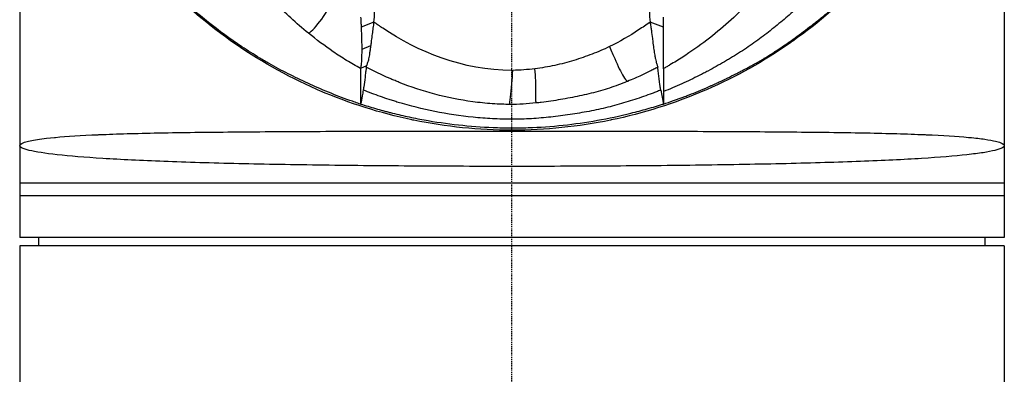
# Model space of a CAD drawing. Header units: millimetres. Extents: x 0 to 4378, y 0 to 2376.
# Tile 149 of 229: x 2219 to 2337, y 1179 to 1221. Entities that reach past the tile are written whole.
import ezdxf

# ---------------------------------------------------------------- set-up
doc = ezdxf.new("R2010")
doc.units = ezdxf.units.MM
doc.header["$LTSCALE"] = 0.2
doc.linetypes.add('CENTER2', pattern=[1.125, 0.75, -0.125, 0.125, -0.125])
doc.layers.add('02_Center Line', color=1, linetype='CENTER2')

# ---------------------------------------------------------------- blocks, each defined once
blk = doc.blocks.new('A$C56001a60')
for p, q in [((-59, 683.9), (-59, 535.5)), ((59, 609.7), (59, 535.5)), ((18.14, 560.7), (18.14, 561.9)), ((-16.55, 561.32), (-18.08, 560.73)), ((18.14, 560.7), (16.55, 561.33)), ((18.14, 555.73), (18.14, 560.7)), ((-33, 558.58), (-33, 558.58)), ((-16.94, 558.48), (-18.01, 558.05)), ((-17.44, 556.07), (-18.15, 555.74)), ((-25.9, 554.41), (-25.9, 554.41)), ((-17.76, 553.61), (-17.76, 553.61)), ((13.81, 554.23), (13.81, 554.23)), ((18.15, 553.74), (18.15, 553.74)), ((-13.76, 550), (-13.76, 550)), ((13.76, 550), (13.76, 550)), ((59, 542), (-59, 542)), ((59, 540.5), (-59, 540.5)), ((59, 535.5), (-59, 535.5)), ((-56.7, 534.5), (-56.71, 535.5)), ((56.7, 534.5), (56.71, 535.5)), ((59, 534.5), (-59, 534.5)), ((-59, 534.5), (-59, 336.2)), ((59, 534.5), (59, 336.2))]:
    blk.add_line(p, q)
for start, end in [(252.4519, 252.4521), (287.911, 287.9111)]:
    blk.add_arc((0, 609.7), 59, start, end)
for centre, major_axis, ratio, start_param, end_param in [((-28.13, 562.67), (11.64, -0.78), 0.815749, 6.222816, 6.350482), ((32.26, 562.45), (-15.78, 0), 0.707125, 6.274079, 6.383524), ((-7.5, 637.63), (-10.36, 81.92), 0.526516, 3.075729, 3.077525)]:
    blk.add_ellipse(centre, major_axis=major_axis, ratio=ratio, start_param=start_param, end_param=end_param)
for points, knots in [([(-18.15, 551.48), (-18.37, 551.55), (-18.59, 551.63), (-18.81, 551.71), (-18.91, 551.74), (-19.02, 551.78), (-19.13, 551.82), (-19.24, 551.86), (-19.35, 551.89), (-19.45, 551.93), (-19.89, 552.09), (-20.31, 552.24), (-20.74, 552.41), (-21.58, 552.73), (-22.42, 553.08), (-23.24, 553.44), (-24.06, 553.8), (-24.86, 554.17), (-25.65, 554.55), (-26.45, 554.93), (-27.22, 555.32), (-27.98, 555.72), (-28.37, 555.93), (-28.74, 556.14), (-29.12, 556.35), (-29.3, 556.45), (-29.49, 556.56), (-29.67, 556.67), (-29.86, 556.78), (-30.04, 556.89), (-30.22, 557), (-30.95, 557.45), (-31.67, 557.9), (-32.37, 558.37), (-33.77, 559.3), (-35.11, 560.28), (-36.39, 561.29), (-38.95, 563.32), (-41.27, 565.5), (-43.35, 567.79), (-44.39, 568.93), (-45.38, 570.1), (-46.3, 571.29), (-47.23, 572.48), (-48.1, 573.7), (-48.92, 574.92)], [0, 0, 0, 0, 0.015625, 0.015625, 0.015625, 0.023438, 0.023438, 0.023438, 0.03125, 0.03125, 0.03125, 0.0625, 0.0625, 0.0625, 0.125, 0.125, 0.125, 0.1875, 0.1875, 0.1875, 0.25, 0.25, 0.25, 0.28125, 0.28125, 0.28125, 0.296875, 0.296875, 0.296875, 0.3125, 0.3125, 0.3125, 0.375, 0.375, 0.375, 0.5, 0.5, 0.5, 0.75, 0.75, 0.75, 0.875, 0.875, 0.875, 1, 1, 1, 1]), ([(48.73, 574.64), (46.9, 571.86), (44.86, 569.27), (42.6, 566.85), (42.51, 566.76), (42.42, 566.66), (42.33, 566.56), (39.71, 563.8), (36.77, 561.25), (33.65, 559.04), (33.55, 558.97), (33.46, 558.9), (33.36, 558.83), (30.2, 556.63), (26.85, 554.75), (23.31, 553.21), (23.23, 553.18), (23.16, 553.15), (23.08, 553.11), (19.49, 551.57), (15.7, 550.37), (11.89, 549.58), (11.85, 549.57), (11.82, 549.57), (11.79, 549.56), (7.94, 548.77), (4.03, 548.36), (0.05, 548.36), (0.02, 548.36), (0, 548.36), (-0.03, 548.36), (-3.98, 548.36), (-7.89, 548.76), (-11.75, 549.55), (-11.83, 549.57), (-11.91, 549.58), (-11.99, 549.6), (-15.79, 550.4), (-19.51, 551.58), (-23.04, 553.09), (-23.15, 553.14), (-23.27, 553.2), (-23.39, 553.25), (-27.01, 554.83), (-30.5, 556.8), (-33.76, 559.12), (-36.86, 561.32), (-39.7, 563.79), (-42.29, 566.52), (-42.41, 566.65), (-42.54, 566.78), (-42.66, 566.91), (-44.9, 569.32), (-46.96, 571.95), (-48.78, 574.71)], [0.1952757, 0.1952757, 0.1952757, 0.1952757, 0.2478794, 0.2478794, 0.2478794, 0.25, 0.25, 0.25, 0.3106171, 0.3106171, 0.3106171, 0.3125, 0.3125, 0.3125, 0.3737034, 0.3737034, 0.3737034, 0.375, 0.375, 0.375, 0.4369794, 0.4369794, 0.4369794, 0.4375, 0.4375, 0.4375, 0.5, 0.5, 0.5, 0.5003876, 0.5003876, 0.5003876, 0.5625, 0.5625, 0.5625, 0.5637682, 0.5637682, 0.5637682, 0.625, 0.625, 0.625, 0.6270506, 0.6270506, 0.6270506, 0.6901228, 0.6901228, 0.6901228, 0.75, 0.75, 0.75, 0.7528673, 0.7528673, 0.7528673, 0.8051833, 0.8051833, 0.8051833, 0.8051833]), ([(18.15, 551.49), (18.92, 551.75), (19.78, 552.04), (20.73, 552.4), (20.83, 552.44), (20.9, 552.46), (20.98, 552.5), (21.67, 552.76), (22.42, 553.06), (23.23, 553.41), (23.27, 553.43), (23.35, 553.47), (23.4, 553.49), (23.65, 553.6), (23.8, 553.66), (23.84, 553.68), (23.85, 553.69), (23.92, 553.72), (23.96, 553.73), (24.18, 553.83), (24.35, 553.91), (24.45, 553.96), (24.54, 554), (24.68, 554.06), (24.84, 554.14), (24.9, 554.17), (24.98, 554.21), (25.05, 554.24), (25.32, 554.37), (25.52, 554.47), (25.65, 554.53), (25.67, 554.54), (25.73, 554.57), (25.77, 554.59), (26.16, 554.78), (26.51, 554.96), (26.82, 555.12), (26.95, 555.18), (27.14, 555.28), (27.4, 555.41), (27.41, 555.41), (27.41, 555.41), (27.41, 555.42), (27.59, 555.51), (27.77, 555.6), (27.98, 555.71), (27.98, 555.71), (27.99, 555.72), (27.99, 555.72), (28.11, 555.78), (28.3, 555.88), (28.55, 556.02), (28.8, 556.15), (28.98, 556.26), (29.11, 556.33), (29.12, 556.33), (29.12, 556.34), (29.13, 556.34), (29.31, 556.44), (29.49, 556.54), (29.67, 556.65), (29.85, 556.75), (30.04, 556.86), (30.22, 556.97), (30.23, 556.97), (30.23, 556.98), (30.24, 556.98), (30.47, 557.12), (30.65, 557.23), (30.76, 557.3), (30.97, 557.42), (31.15, 557.54), (31.3, 557.64), (31.31, 557.64), (31.32, 557.65), (31.32, 557.65), (31.41, 557.71), (31.58, 557.82), (31.84, 557.99), (32.07, 558.14), (32.24, 558.26), (32.37, 558.35), (33.12, 558.86), (33.8, 559.34), (34.42, 559.79), (34.42, 559.8), (34.42, 559.8), (34.43, 559.8), (35.11, 560.3), (35.76, 560.8), (36.39, 561.29), (36.39, 561.29), (36.39, 561.29), (36.39, 561.29), (36.53, 561.4), (36.69, 561.52), (36.87, 561.67), (37.03, 561.8), (37.18, 561.92), (37.34, 562.05), (37.47, 562.16), (37.62, 562.28), (37.76, 562.39), (37.94, 562.55), (38.11, 562.69), (38.27, 562.83), (38.53, 563.05), (38.83, 563.31), (39.17, 563.62), (39.17, 563.62), (39.17, 563.62), (39.17, 563.62), (39.24, 563.68), (39.39, 563.82), (39.62, 564.03), (39.8, 564.19), (39.94, 564.33), (40.05, 564.43), (40.16, 564.53), (40.3, 564.66), (40.45, 564.81), (40.46, 564.82), (40.47, 564.83), (40.48, 564.83), (40.52, 564.88), (40.6, 564.95), (40.7, 565.05), (40.77, 565.12), (40.84, 565.18), (40.91, 565.25), (40.98, 565.32), (41.05, 565.39), (41.12, 565.46), (41.17, 565.51), (41.24, 565.58), (41.33, 565.67), (41.47, 565.81), (41.61, 565.95), (41.75, 566.08), (41.79, 566.13), (41.81, 566.14), (41.84, 566.18), (42.2, 566.55), (42.72, 567.08), (43.35, 567.78), (43.38, 567.81), (43.38, 567.81), (43.39, 567.82), (44.05, 568.54), (45.06, 569.69), (46.31, 571.29), (47.51, 572.84), (48.35, 574.07), (48.92, 574.92)], [0, 0, 0, 0, 0.0623366, 0.0623366, 0.0623366, 0.069186, 0.069186, 0.069186, 0.1248987, 0.1248987, 0.1248987, 0.1276542, 0.1276542, 0.1276542, 0.1403453, 0.1403453, 0.1403453, 0.1427178, 0.1427178, 0.1427178, 0.1561864, 0.1561864, 0.1561864, 0.1672576, 0.1672576, 0.1672576, 0.171875, 0.171875, 0.171875, 0.1874825, 0.1874825, 0.1874825, 0.190473, 0.190473, 0.190473, 0.21875, 0.21875, 0.21875, 0.234375, 0.234375, 0.234375, 0.2346346, 0.2346346, 0.2346346, 0.25, 0.25, 0.25, 0.2505104, 0.2505104, 0.2505104, 0.265625, 0.265625, 0.265625, 0.28125, 0.28125, 0.28125, 0.2816748, 0.2816748, 0.2816748, 0.296875, 0.296875, 0.296875, 0.3125, 0.3125, 0.3125, 0.3129087, 0.3129087, 0.3129087, 0.328125, 0.328125, 0.328125, 0.34375, 0.34375, 0.34375, 0.3447035, 0.3447035, 0.3447035, 0.359375, 0.359375, 0.359375, 0.375, 0.375, 0.375, 0.4372165, 0.4372165, 0.4372165, 0.4375, 0.4375, 0.4375, 0.4997509, 0.4997509, 0.4997509, 0.5, 0.5, 0.5, 0.515625, 0.515625, 0.515625, 0.5311639, 0.5311639, 0.5311639, 0.5443126, 0.5443126, 0.5443126, 0.5625, 0.5625, 0.5625, 0.5937393, 0.5937393, 0.5937393, 0.5937885, 0.5937885, 0.5937885, 0.609375, 0.609375, 0.609375, 0.6248752, 0.6248752, 0.6248752, 0.6396815, 0.6396815, 0.6396815, 0.640625, 0.640625, 0.640625, 0.6484375, 0.6484375, 0.6484375, 0.6561389, 0.6561389, 0.6561389, 0.6640625, 0.6640625, 0.6640625, 0.671875, 0.671875, 0.671875, 0.6873906, 0.6873906, 0.6873906, 0.6922368, 0.6922368, 0.6922368, 0.7499231, 0.7499231, 0.7499231, 0.7521711, 0.7521711, 0.7521711, 0.875, 0.875, 0.875, 0.9999941, 0.9999941, 0.9999941, 0.9999941]), ([(36.2, 574.44), (35.96, 573.99), (35.72, 573.55), (35.47, 573.11), (35.21, 572.66), (34.95, 572.22), (34.68, 571.79), (34.42, 571.35), (34.14, 570.91), (33.85, 570.48), (33.57, 570.05), (33.28, 569.62), (32.97, 569.19), (32.37, 568.33), (31.73, 567.49), (31.06, 566.66), (30.38, 565.84), (29.67, 565.02), (28.93, 564.23), (28.18, 563.43), (27.4, 562.65), (26.58, 561.89), (25.76, 561.13), (24.91, 560.39), (24.01, 559.68), (23.12, 558.96), (22.18, 558.27), (21.2, 557.62), (20.71, 557.29), (20.21, 556.96), (19.7, 556.65), (19.45, 556.49), (19.19, 556.34), (18.93, 556.19), (18.8, 556.11), (18.67, 556.03), (18.54, 555.96), (18.41, 555.88), (18.28, 555.81), (18.14, 555.73)], [-1, -1, -1, -1, -0.9375, -0.9375, -0.9375, -0.875, -0.875, -0.875, -0.8125, -0.8125, -0.8125, -0.75, -0.75, -0.75, -0.625, -0.625, -0.625, -0.5, -0.5, -0.5, -0.375, -0.375, -0.375, -0.25, -0.25, -0.25, -0.125, -0.125, -0.125, -0.0625, -0.0625, -0.0625, -0.03125, -0.03125, -0.03125, -0.015625, -0.015625, -0.015625, 0, 0, 0, 0]), ([(-24.4, 559.99), (-25.86, 561.17), (-27.2, 562.43), (-28.45, 563.73), (-29.69, 565.02), (-30.84, 566.37), (-31.89, 567.75)], [-1, -1, -1, -1, -0.5, -0.5, -0.5, 0, 0, 0, 0]), ([(38.22, 567.12), (38.1, 566.99), (37.98, 566.85), (37.63, 566.47), (37.4, 566.21), (36.93, 565.71), (36.69, 565.47), (36.21, 564.97), (35.97, 564.72), (35.48, 564.24), (35.23, 563.99), (34.73, 563.52), (34.47, 563.28), (33.95, 562.81), (33.68, 562.58), (32.88, 561.88), (32.34, 561.42), (31.23, 560.51), (30.67, 560.07), (29.81, 559.41), (29.52, 559.19), (28.92, 558.76), (28.62, 558.55), (28.01, 558.14), (27.7, 557.94), (27.07, 557.54), (26.76, 557.34), (26.28, 557.05), (26.11, 556.95), (25.79, 556.76), (25.63, 556.66), (25.14, 556.38), (24.81, 556.19), (24.15, 555.81), (23.82, 555.63), (23.31, 555.36), (23.14, 555.27), (22.79, 555.09), (22.62, 555), (21.76, 554.57), (21.05, 554.24), (19.62, 553.59), (18.89, 553.28), (18.14, 552.99), (18.14, 552.99), (18.14, 552.99)], [0.2959037, 0.2959037, 0.2959037, 0.2959037, 0.3125032, 0.3125032, 0.343753, 0.343753, 0.3750029, 0.3750029, 0.4062527, 0.4062527, 0.4375026, 0.4375026, 0.4687524, 0.4687524, 0.5000022, 0.5000022, 0.5625019, 0.5625019, 0.6250016, 0.6250016, 0.6562515, 0.6562515, 0.6875013, 0.6875013, 0.7187512, 0.7187512, 0.750001, 0.750001, 0.7656259, 0.7656259, 0.7812508, 0.7812508, 0.8125007, 0.8125007, 0.8437505, 0.8437505, 0.8593754, 0.8593754, 0.8750004, 0.8750004, 0.9375001, 0.9375001, 1, 1, 1.0000039, 1.0000039, 1.0000039, 1.0000039]), ([(-18.14, 561.9), (-18.13, 561.69), (-18.12, 561.5), (-18.1, 561.11), (-18.09, 560.92), (-18.08, 560.73)], [-0.1726595, -0.1726595, -0.1726595, -0.1726595, -0.0863353, -0.0863353, 0, 0, 0, 0]), ([(-18.08, 560.73), (-18.07, 560.49), (-18.06, 560.25), (-18.05, 559.78), (-18.04, 559.55), (-18.03, 559.1), (-18.02, 558.88), (-18.01, 558.46), (-18.01, 558.25), (-18.01, 558.05)], [-0.4459231, -0.4459231, -0.4459231, -0.4459231, -0.3352187, -0.3352187, -0.2236271, -0.2236271, -0.1112915, -0.1112915, -0.0000001, -0.0000001, -0.0000001, -0.0000001]), ([(-16.55, 561.32), (-16.59, 561.09), (-16.63, 560.83), (-16.66, 560.6), (-16.7, 560.36), (-16.73, 560.12), (-16.76, 559.88), (-16.77, 559.76), (-16.79, 559.64), (-16.81, 559.49), (-16.83, 559.33), (-16.84, 559.22), (-16.86, 559.11), (-16.88, 558.9), (-16.91, 558.7), (-16.93, 558.53), (-16.93, 558.51), (-16.94, 558.5), (-16.94, 558.48)], [0, 0, 0, 0, 0.25, 0.25, 0.25, 0.5, 0.5, 0.5, 0.625, 0.625, 0.625, 0.75, 0.75, 0.75, 0.979805, 0.979805, 0.979805, 1, 1, 1, 1]), ([(0, 555.53), (-5.91, 555.52), (-11.29, 557.77), (-15.85, 560.83), (-16.2, 561.07), (-16.55, 561.32)], [-0.999449, -0.999449, -0.999449, -0.999449, -0.875, -0.875, -0.8643709, -0.8643709, -0.8643709, -0.8643709]), ([(16.55, 561.33), (16.11, 561.01), (15.65, 560.69), (15.18, 560.38), (14.08, 559.66), (12.91, 558.98), (11.68, 558.38)], [0, 0, 0, 0, 0.2973571, 0.2973571, 0.2973571, 1, 1, 1, 1]), ([(16.55, 561.33), (16.58, 561.15), (16.61, 560.98), (16.66, 560.64), (16.68, 560.48), (16.75, 559.99), (16.79, 559.67), (16.85, 559.17), (16.87, 558.97), (16.93, 558.52), (16.96, 558.27), (17.03, 557.79), (17.06, 557.57), (17.13, 557.19), (17.16, 557.04), (17.21, 556.79), (17.23, 556.69), (17.3, 556.45), (17.34, 556.32), (17.4, 556.14), (17.42, 556.1), (17.44, 556.03), (17.45, 556), (17.46, 555.96), (17.47, 555.94), (17.47, 555.92)], [-1.203255, -1.203255, -1.203255, -1.203255, -1.119213, -1.119213, -1.03516, -1.03516, -0.867071, -0.867071, -0.754483, -0.754483, -0.604818, -0.604818, -0.45471, -0.45471, -0.341996, -0.341996, -0.257278, -0.257278, -0.131444, -0.131444, -0.06122, -0.06122, -0.027638, -0.027638, 0, 0, 0, 0]), ([(-18.15, 555.74), (-18.43, 555.9), (-18.71, 556.06), (-18.99, 556.22), (-19.27, 556.39), (-19.54, 556.55), (-19.82, 556.72), (-20.36, 557.06), (-20.89, 557.4), (-21.42, 557.76), (-22.46, 558.47), (-23.45, 559.22), (-24.4, 559.99)], [-1, -1, -1, -1, -0.875, -0.875, -0.875, -0.75, -0.75, -0.75, -0.5, -0.5, -0.5, 0, 0, 0, 0]), ([(-16.94, 558.48), (-16.96, 558.34), (-16.98, 558.19), (-17.02, 557.91), (-17.04, 557.78), (-17.07, 557.56), (-17.08, 557.47), (-17.11, 557.28), (-17.13, 557.17), (-17.17, 556.96), (-17.19, 556.85), (-17.25, 556.61), (-17.3, 556.49), (-17.36, 556.31), (-17.38, 556.26), (-17.4, 556.19), (-17.41, 556.16), (-17.42, 556.13), (-17.42, 556.12), (-17.43, 556.1), (-17.43, 556.1), (-17.43, 556.08), (-17.44, 556.08), (-17.44, 556.07)], [-0.453956, -0.453956, -0.453956, -0.453956, -0.392403, -0.392403, -0.3312092, -0.3312092, -0.2908556, -0.2908556, -0.2363639, -0.2363639, -0.1747691, -0.1747691, -0.0852752, -0.0852752, -0.0422849, -0.0422849, -0.0211821, -0.0211821, -0.0107189, -0.0107189, -0.005508, -0.005508, -0.0000641, -0.0000641, -0.0000641, -0.0000641]), ([(11.68, 558.38), (11.01, 558.04), (10.31, 557.75), (9.6, 557.48), (8.88, 557.21), (8.15, 556.95), (7.4, 556.73), (7.04, 556.61), (6.67, 556.51), (6.29, 556.41)], [0, 0, 0, 0, 0.40122, 0.40122, 0.40122, 0.80244, 0.80244, 0.80244, 1, 1, 1, 1]), ([(11.68, 558.38), (11.92, 557.86), (12.12, 557.38), (12.32, 556.94), (12.51, 556.5), (12.69, 556.09), (12.86, 555.73), (13.03, 555.37), (13.2, 555.04), (13.36, 554.78), (13.52, 554.51), (13.68, 554.31), (13.84, 554.21)], [-1, -1, -1, -1, -0.7474254, -0.7474254, -0.7474254, -0.4948509, -0.4948509, -0.4948509, -0.2475037, -0.2475037, -0.2475037, -0.0000005, -0.0000005, -0.0000005, -0.0000005]), ([(-18.01, 558.05), (-18.01, 557.55), (-18.02, 557.15), (-18.04, 556.84), (-18.04, 556.79), (-18.04, 556.75), (-18.04, 556.7), (-18.05, 556.5), (-18.07, 556.31), (-18.09, 556.15), (-18.11, 556), (-18.13, 555.86), (-18.15, 555.74)], [-1, -1, -1, -1, -0.5653341, -0.5653341, -0.5653341, -0.5, -0.5, -0.5, -0.25, -0.25, -0.25, 0, 0, 0, 0]), ([(-17.46, 555.91), (-17.46, 555.88), (-17.47, 555.85), (-17.47, 555.83), (-17.47, 555.79), (-17.48, 555.76), (-17.48, 555.73), (-17.49, 555.67), (-17.5, 555.61), (-17.51, 555.56), (-17.52, 555.47), (-17.53, 555.39), (-17.54, 555.3), (-17.57, 555.1), (-17.59, 554.9), (-17.61, 554.7), (-17.66, 554.3), (-17.72, 553.92), (-17.77, 553.55), (-17.79, 553.42), (-17.81, 553.29), (-17.83, 553.16)], [0.0001769, 0.0001769, 0.0001769, 0.0001769, 0.0162371, 0.0162371, 0.0162371, 0.0361879, 0.0361879, 0.0361879, 0.0694334, 0.0694334, 0.0694334, 0.1219026, 0.1219026, 0.1219026, 0.2459449, 0.2459449, 0.2459449, 0.4994162, 0.4994162, 0.4994162, 0.5904254, 0.5904254, 0.5904254, 0.5904254]), ([(-17.46, 555.91), (-17.46, 555.94), (-17.46, 555.96), (-17.45, 556.02), (-17.44, 556.05), (-17.44, 556.07)], [-0.06661413, -0.06661413, -0.06661413, -0.06661413, -0.03088018, -0.03088018, -0.00000734, -0.00000734, -0.00000734, -0.00000734]), ([(-0.28, 551.45), (-0.58, 551.45), (-0.89, 551.46), (-1.19, 551.47), (-1.58, 551.48), (-1.97, 551.5), (-2.37, 551.53), (-3.15, 551.58), (-3.93, 551.66), (-4.7, 551.77), (-6.25, 551.98), (-7.77, 552.29), (-9.24, 552.68), (-10.71, 553.07), (-12.14, 553.55), (-13.51, 554.09), (-13.68, 554.16), (-13.85, 554.23), (-14.02, 554.3), (-14.11, 554.33), (-14.19, 554.37), (-14.28, 554.4), (-14.36, 554.44), (-14.45, 554.47), (-14.53, 554.51), (-14.87, 554.65), (-15.2, 554.8), (-15.53, 554.95), (-16.19, 555.26), (-16.83, 555.58), (-17.46, 555.91)], [0, 0, 0, 0, 0.0488509, 0.0488509, 0.0488509, 0.1122608, 0.1122608, 0.1122608, 0.2390807, 0.2390807, 0.2390807, 0.4927204, 0.4927204, 0.4927204, 0.7463601, 0.7463601, 0.7463601, 0.7780651, 0.7780651, 0.7780651, 0.7939176, 0.7939176, 0.7939176, 0.80977, 0.80977, 0.80977, 0.87318, 0.87318, 0.87318, 1, 1, 1, 1]), ([(6.29, 556.41), (5.91, 556.31), (5.51, 556.21), (5.12, 556.13), (4.35, 555.96), (3.56, 555.82), (2.75, 555.73)], [0, 0, 0, 0, 0.336695, 0.336695, 0.336695, 1, 1, 1, 1]), ([(17.47, 555.92), (17.31, 555.83), (17.15, 555.75), (16.99, 555.67), (16.83, 555.59), (16.67, 555.5), (16.51, 555.42), (16.19, 555.26), (15.87, 555.11), (15.54, 554.95), (14.98, 554.7), (14.41, 554.45), (13.84, 554.21)], [0.0001164, 0.0001164, 0.0001164, 0.0001164, 0.1355013, 0.1355013, 0.1355013, 0.2710026, 0.2710026, 0.2710026, 0.5420052, 0.5420052, 0.5420052, 0.9999997, 0.9999997, 0.9999997, 0.9999997]), ([(17.83, 553.16), (17.81, 553.31), (17.78, 553.46), (17.75, 553.67), (17.74, 553.72), (17.71, 553.99), (17.68, 554.2), (17.64, 554.48), (17.63, 554.55), (17.6, 554.82), (17.57, 555.03), (17.53, 555.36), (17.52, 555.46), (17.5, 555.63), (17.49, 555.69), (17.48, 555.77), (17.48, 555.8), (17.47, 555.87), (17.47, 555.9), (17.47, 555.92)], [0, 0, 0, 0, 0.24312, 0.24312, 0.321559, 0.321559, 0.630915, 0.630915, 0.718605, 0.718605, 1.003785, 1.003785, 1.146394, 1.146394, 1.212501, 1.212501, 1.244085, 1.244085, 1.287354, 1.287354, 1.287354, 1.287354]), ([(-18.15, 555.74), (-18.15, 555.71), (-18.15, 555.68), (-18.15, 555.65), (-18.15, 555.62), (-18.15, 555.6), (-18.15, 555.57), (-18.15, 555.51), (-18.15, 555.46), (-18.15, 555.41), (-18.15, 555.3), (-18.15, 555.2), (-18.15, 555.1), (-18.15, 554.9), (-18.15, 554.7), (-18.15, 554.5), (-18.15, 554.11), (-18.15, 553.74), (-18.15, 553.38), (-18.14, 552.7), (-18.14, 552.08), (-18.15, 551.48)], [0, 0, 0, 0, 0.015912, 0.015912, 0.015912, 0.031824, 0.031824, 0.031824, 0.0636481, 0.0636481, 0.0636481, 0.1272961, 0.1272961, 0.1272961, 0.2545922, 0.2545922, 0.2545922, 0.5091845, 0.5091845, 0.5091845, 1, 1, 1, 1]), ([(2.91, 551.62), (2.88, 551.72), (2.86, 551.92), (2.86, 552.18), (2.85, 552.44), (2.86, 552.76), (2.85, 553.11), (2.85, 553.47), (2.85, 553.88), (2.84, 554.31), (2.83, 554.75), (2.8, 555.22), (2.75, 555.73)], [-1, -1, -1, -1, -0.7648209, -0.7648209, -0.7648209, -0.522161, -0.522161, -0.522161, -0.2658598, -0.2658598, -0.2658598, 0, 0, 0, 0]), ([(18.14, 555.73), (18.14, 555.73), (18.14, 555.19), (18.14, 554.28), (18.14, 554.02), (18.14, 553.73), (18.14, 553.42), (18.14, 553.36), (18.14, 553.31), (18.14, 553.26), (18.14, 553.17), (18.14, 553.08), (18.14, 552.99)], [0, 0, 0, 0, 0.3888128, 0.3888128, 0.3888128, 0.5, 0.5, 0.5, 0.538629, 0.538629, 0.538629, 0.6047884, 0.6047884, 0.6047884, 0.6047884]), ([(13.84, 554.21), (13.73, 554.17), (13.63, 554.13), (13.52, 554.09), (12.84, 553.81), (12.14, 553.55), (11.42, 553.32), (10.71, 553.09), (9.97, 552.89), (9.22, 552.72), (8.48, 552.54), (7.72, 552.38), (6.96, 552.24), (6.58, 552.16), (6.2, 552.09), (5.82, 552.03), (5.44, 551.96), (5.06, 551.9), (4.67, 551.84), (4.29, 551.79), (3.9, 551.73), (3.51, 551.69), (3.31, 551.66), (3.11, 551.64), (2.91, 551.62)], [0, 0, 0, 0, 0.031548, 0.031548, 0.031548, 0.235084, 0.235084, 0.235084, 0.438619, 0.438619, 0.438619, 0.642155, 0.642155, 0.642155, 0.743923, 0.743923, 0.743923, 0.845691, 0.845691, 0.845691, 0.947459, 0.947459, 0.947459, 1, 1, 1, 1]), ([(-17.83, 553.16), (-17.87, 552.92), (-17.91, 552.69), (-17.95, 552.46), (-18.01, 552.13), (-18.08, 551.8), (-18.14, 551.49)], [0.5904254, 0.5904254, 0.5904254, 0.5904254, 0.7579392, 0.7579392, 0.7579392, 1, 1, 1, 1]), ([(17.83, 553.16), (17.66, 553.1), (17.49, 553.03), (17.15, 552.9), (16.98, 552.83), (16.46, 552.64), (16.12, 552.52), (15.07, 552.15), (14.36, 551.92), (12.93, 551.49), (12.21, 551.28), (10.73, 550.92), (9.98, 550.76), (8.48, 550.47), (7.72, 550.35), (6.57, 550.18), (6.19, 550.12), (5.42, 550.02), (5.04, 549.98), (4.27, 549.89), (3.88, 549.86), (3.11, 549.79), (2.72, 549.76), (1.55, 549.69), (0.77, 549.67), (-0.4, 549.67), (-0.79, 549.67), (-1.57, 549.69), (-1.96, 549.71), (-3.13, 549.77), (-3.9, 549.83), (-6.22, 550.07), (-7.74, 550.3), (-10.74, 550.9), (-12.21, 551.27), (-13.83, 551.75), (-14, 551.81), (-14.27, 551.89), (-14.36, 551.92), (-14.54, 551.98), (-14.63, 552.01), (-15.07, 552.15), (-15.42, 552.27), (-16.46, 552.64), (-17.15, 552.89), (-17.83, 553.16)], [0, 0, 0, 0, 0.015625, 0.015625, 0.03125, 0.03125, 0.0625, 0.0625, 0.125, 0.125, 0.1875, 0.1875, 0.25, 0.25, 0.3125, 0.3125, 0.34375, 0.34375, 0.375, 0.375, 0.40625, 0.40625, 0.4375, 0.4375, 0.5, 0.5, 0.53125, 0.53125, 0.5624999, 0.5624999, 0.6249999, 0.6249999, 0.7499999, 0.7499999, 0.8749999, 0.8749999, 0.8906249, 0.8906249, 0.8984374, 0.8984374, 0.9062499, 0.9062499, 0.9374999, 0.9374999, 0.9999999, 0.9999999, 0.9999999, 0.9999999]), ([(18.14, 552.99), (18.14, 552.94), (18.15, 552.88), (18.15, 552.83), (18.15, 552.74), (18.15, 552.65), (18.15, 552.56), (18.15, 552.54), (18.14, 552.45), (18.14, 552.29), (18.14, 552.03), (18.15, 551.79), (18.15, 551.54), (18.15, 551.52), (18.15, 551.51), (18.15, 551.49)], [0.6047884, 0.6047884, 0.6047884, 0.6047884, 0.6428571, 0.6428571, 0.6428571, 0.7142857, 0.7142857, 0.7142857, 0.7857143, 0.7857143, 0.7857143, 0.9857763, 0.9857763, 0.9857763, 1, 1, 1, 1]), ([(-18.15, 551.48), (-18.15, 551.48), (-18.15, 551.48), (-18.14, 551.49), (-18.14, 551.49), (-18.14, 551.49)], [0.0000000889, 0.0000000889, 0.0000000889, 0.0000000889, 0.0002019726, 0.0002019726, 0.0002833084, 0.0002833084, 0.0002833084, 0.0002833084]), ([(-18.14, 551.49), (-17.55, 551.31), (-16.96, 551.13), (-16.36, 550.96), (-16.06, 550.87), (-15.76, 550.79), (-15.46, 550.71), (-15.31, 550.66), (-15.16, 550.62), (-15.01, 550.58), (-14.94, 550.56), (-14.86, 550.54), (-14.78, 550.52), (-14.71, 550.5), (-14.63, 550.48), (-14.56, 550.46)], [-1, -1, -1, -1, -0.5, -0.5, -0.5, -0.25, -0.25, -0.25, -0.125, -0.125, -0.125, -0.0625, -0.0625, -0.0625, 0, 0, 0, 0]), ([(1.94, 548.66), (4.73, 548.76), (7.52, 549.06), (10.23, 549.54), (11.59, 549.78), (12.93, 550.07), (14.25, 550.4), (14.91, 550.56), (15.57, 550.74), (16.21, 550.92), (16.54, 551.02), (16.86, 551.11), (17.18, 551.21), (17.34, 551.26), (17.5, 551.31), (17.66, 551.36), (17.74, 551.38), (17.82, 551.41), (17.9, 551.43), (17.98, 551.45), (18.06, 551.47), (18.14, 551.49)], [-1, -1, -1, -1, -0.5, -0.5, -0.5, -0.25, -0.25, -0.25, -0.125, -0.125, -0.125, -0.0625, -0.0625, -0.0625, -0.03125, -0.03125, -0.03125, -0.015625, -0.015625, -0.015625, -0.0000001, -0.0000001, -0.0000001, -0.0000001]), ([(18.14, 551.49), (18.14, 551.49), (18.15, 551.49), (18.15, 551.49), (18.15, 551.49), (18.15, 551.49)], [0, 0, 0, 0, 0.000915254, 0.000915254, 0.002270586, 0.002270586, 0.002270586, 0.002270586]), ([(-14.56, 550.46), (-14.23, 550.38), (-13.9, 550.3), (-13.57, 550.22), (-13.23, 550.14), (-12.9, 550.07), (-12.56, 550), (-11.9, 549.85), (-11.22, 549.72), (-10.54, 549.59), (-9.19, 549.35), (-7.82, 549.15), (-6.43, 549), (-5.05, 548.84), (-3.66, 548.74), (-2.26, 548.68), (-1.56, 548.65), (-0.86, 548.64), (-0.16, 548.63), (0.54, 548.63), (1.24, 548.64), (1.94, 548.66)], [-1, -1, -1, -1, -0.9375, -0.9375, -0.9375, -0.875, -0.875, -0.875, -0.75, -0.75, -0.75, -0.5, -0.5, -0.5, -0.25, -0.25, -0.25, -0.125, -0.125, -0.125, 0, 0, 0, 0]), ([(-59, 546.5), (-59, 546.88), (-57.58, 547.23), (-54.81, 547.49), (-54.78, 547.49), (-54.75, 547.5), (-54.72, 547.5), (-53.34, 547.63), (-51.62, 547.73), (-49.59, 547.82), (-49.53, 547.82), (-49.48, 547.82), (-49.42, 547.83), (-47.37, 547.91), (-45.03, 547.98), (-42.41, 548.03), (-42.34, 548.03), (-42.27, 548.03), (-42.2, 548.03), (-39.55, 548.09), (-36.59, 548.12), (-33.46, 548.15), (-33.38, 548.15), (-33.31, 548.15), (-33.23, 548.16), (-30.06, 548.18), (-26.7, 548.2), (-23.15, 548.22), (-23.09, 548.22), (-23.04, 548.22), (-22.98, 548.22), (-21.21, 548.23), (-19.39, 548.23), (-17.55, 548.24), (-15.66, 548.24), (-13.74, 548.25), (-11.81, 548.25), (-11.79, 548.25), (-11.77, 548.25), (-11.75, 548.25), (-7.93, 548.25), (-4.04, 548.26), (-0.08, 548.26), (-0.05, 548.26), (-0.03, 548.26), (0, 548.26), (4.01, 548.26), (7.97, 548.25), (11.88, 548.25), (15.68, 548.24), (19.37, 548.23), (22.9, 548.22), (23, 548.22), (23.1, 548.22), (23.2, 548.22), (25.01, 548.21), (26.77, 548.2), (28.5, 548.19), (30.1, 548.18), (31.68, 548.17), (33.19, 548.16), (33.31, 548.15), (33.43, 548.15), (33.54, 548.15), (36.65, 548.12), (39.51, 548.09), (42.12, 548.04), (42.23, 548.03), (42.34, 548.03), (42.44, 548.03), (45.03, 547.98), (47.38, 547.91), (49.4, 547.83), (49.48, 547.82), (49.56, 547.82), (49.64, 547.82), (51.63, 547.73), (53.32, 547.63), (54.69, 547.5), (54.73, 547.5), (54.78, 547.49), (54.83, 547.49), (55.52, 547.42), (56.14, 547.35), (56.66, 547.28), (57.18, 547.2), (57.62, 547.12), (57.96, 547.03), (58.66, 546.86), (59, 546.69), (59, 546.5)], [0, 0, 0, 0, 0.123722, 0.123722, 0.123722, 0.125, 0.125, 0.125, 0.185856, 0.185856, 0.185856, 0.1875, 0.1875, 0.1875, 0.248307, 0.248307, 0.248307, 0.25, 0.25, 0.25, 0.311031, 0.311031, 0.311031, 0.3125, 0.3125, 0.3125, 0.374024, 0.374024, 0.374024, 0.375, 0.375, 0.375, 0.405578, 0.405578, 0.405578, 0.437167, 0.437167, 0.437167, 0.4375, 0.4375, 0.4375, 0.5, 0.5, 0.5, 0.500409, 0.500409, 0.500409, 0.563613, 0.563613, 0.563613, 0.625, 0.625, 0.625, 0.626773, 0.626773, 0.626773, 0.658295, 0.658295, 0.658295, 0.6875, 0.6875, 0.6875, 0.689747, 0.689747, 0.689747, 0.75, 0.75, 0.75, 0.752488, 0.752488, 0.752488, 0.8125, 0.8125, 0.8125, 0.814922, 0.814922, 0.814922, 0.875, 0.875, 0.875, 0.87706, 0.87706, 0.87706, 0.907872, 0.907872, 0.907872, 0.93849, 0.93849, 0.93849, 1, 1, 1, 1]), ([(59, 546.5), (59, 546.31), (58.62, 546.12), (57.87, 545.93), (57.5, 545.84), (57.03, 545.75), (56.47, 545.66), (55.91, 545.58), (55.25, 545.49), (54.51, 545.41), (53.04, 545.25), (51.23, 545.1), (49.09, 544.96), (46.95, 544.83), (44.47, 544.71), (41.75, 544.61), (39.03, 544.5), (36.06, 544.42), (32.84, 544.34), (31.23, 544.3), (29.55, 544.27), (27.85, 544.24), (26.15, 544.21), (24.41, 544.18), (22.64, 544.16), (19.09, 544.11), (15.38, 544.07), (11.57, 544.05), (7.75, 544.03), (3.9, 544.01), (0, 544.01), (-3.9, 544.01), (-7.73, 544.03), (-11.5, 544.05), (-13.38, 544.06), (-15.25, 544.08), (-17.1, 544.09), (-18.96, 544.11), (-20.8, 544.13), (-22.59, 544.16), (-26.16, 544.2), (-29.55, 544.26), (-32.75, 544.34), (-35.96, 544.41), (-38.99, 544.5), (-41.71, 544.61), (-44.43, 544.71), (-46.88, 544.83), (-49.03, 544.96), (-51.19, 545.1), (-53.02, 545.25), (-54.49, 545.41), (-55.97, 545.57), (-57.09, 545.75), (-57.85, 545.93), (-58.61, 546.12), (-59, 546.31), (-59, 546.5)], [0, 0, 0, 0, 0.0625, 0.0625, 0.0625, 0.093761, 0.093761, 0.093761, 0.125, 0.125, 0.125, 0.1875, 0.1875, 0.1875, 0.25, 0.25, 0.25, 0.3125, 0.3125, 0.3125, 0.343762, 0.343762, 0.343762, 0.375, 0.375, 0.375, 0.437505, 0.437505, 0.437505, 0.5, 0.5, 0.5, 0.562494, 0.562494, 0.562494, 0.593742, 0.593742, 0.593742, 0.62499, 0.62499, 0.62499, 0.687486, 0.687486, 0.687486, 0.749983, 0.749983, 0.749983, 0.812483, 0.812483, 0.812483, 0.874986, 0.874986, 0.874986, 0.9375, 0.9375, 0.9375, 1, 1, 1, 1])]:
    blk.add_open_spline(points, degree=3, knots=knots)
for points in [[(-24.4, 559.99), (-23.57, 560.43), (-22.1, 562.55), (-21.07, 564.52)], [(0, 553.92), (0.05, 554.43), (0.08, 554.98), (0.08, 555.53)], [(2.75, 555.73), (1.87, 555.62), (0.98, 555.55), (0.08, 555.53)], [(-0.28, 551.45), (-0.29, 551.69), (-0.11, 552.7), (0, 553.92)], [(13.98, 554.27), (13.98, 554.27), (13.99, 554.28), (13.99, 554.28)], [(17.83, 553.16), (17.92, 552.58), (18.03, 552.03), (18.14, 551.49)], [(2.91, 551.62), (1.85, 551.51), (0.79, 551.44), (-0.28, 551.45)]]:
    blk.add_open_spline(points, degree=3)
at = {"layer": '02_Center Line'}
blk.add_line((0, -10), (0, 1155), dxfattribs=at)

msp = doc.modelspace()

# ---------------------------------------------------------------- block references
msp.add_blockref('A$C56001a60', (2278.432, 659.684))

doc.saveas('drawing.dxf')
